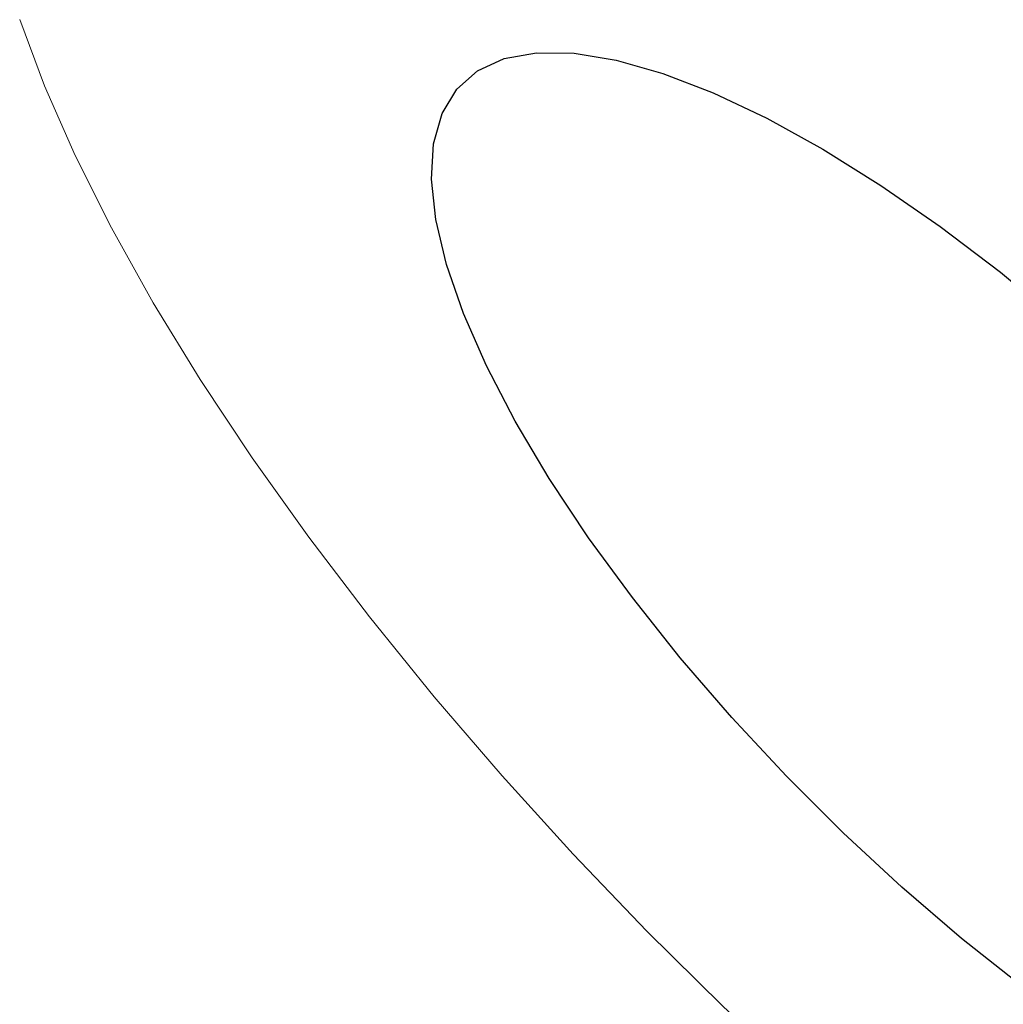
# Model space of a CAD drawing. Header units: millimetres. Extents: x 8 to 436, y 12 to 764.
# Tile 239 of 256: x 375.022 to 375.551, y 276.575 to 277.105. Entities that reach past the tile are written whole.
import ezdxf

# ---------------------------------------------------------------- set-up
doc = ezdxf.new("R2010")
doc.units = ezdxf.units.MM

msp = doc.modelspace()

# ---------------------------------------------------------------- linework, layer by layer
at = {"color": 252, "linetype": 'Continuous', "lineweight": 0, "flags": 128}
msp.add_lwpolyline([(375.02156, 277.10498), (375.0349, 277.06929), (375.0514, 277.03183), (375.07094, 276.99284), (375.09342, 276.95256), (375.1187, 276.91124), (375.14661, 276.86913), (375.17699, 276.82648), (375.20964, 276.78357), (375.24438, 276.74066), (375.28097, 276.69801), (375.31921, 276.65589), (375.35885, 276.61455), (375.39964, 276.57425), (375.44134, 276.53524), (375.48369, 276.49776), (375.52643, 276.46204), (375.56929, 276.42829)], dxfattribs=at)
at = {"color": 7, "linetype": 'Continuous', "lineweight": 30, "flags": 128}
for points in [[(375.2487, 277.05434), (375.25661, 277.06746), (375.26781, 277.07736), (375.28216, 277.08393), (375.29952, 277.0871), (375.31967, 277.08682), (375.34239, 277.0831), (375.36743, 277.07598), (375.39449, 277.06555), (375.42328, 277.05191), (375.45347, 277.03524), (375.48471, 277.0157), (375.51666, 276.99353), (375.54894, 276.96898), (375.5812, 276.94233)], [(375.56044, 276.5849), (375.52812, 276.61054), (375.49601, 276.63813), (375.46448, 276.66737), (375.43388, 276.69792), (375.40455, 276.72944), (375.37684, 276.76157), (375.35104, 276.79394), (375.32747, 276.82619), (375.30637, 276.85796), (375.288, 276.88888), (375.27256, 276.9186), (375.26022, 276.94678), (375.25113, 276.97312), (375.24539, 276.9973), (375.24306, 277.01906), (375.24417, 277.03814), (375.2487, 277.05434)]]:
    msp.add_lwpolyline(points, dxfattribs=at)
at = {"color": 7, "linetype": 'Continuous', "lineweight": 30}
msp.add_open_spline([(375.31925, 278.98731), (375.31917, 278.98728), (375.31897, 278.98717), (375.32204, 278.9885), (375.32894, 278.99058), (375.34033, 278.99297), (375.35486, 278.99485), (375.37339, 278.99601), (375.39545, 278.99606), (375.42129, 278.99472), (375.45083, 278.9917), (375.48395, 278.98678), (375.52048, 278.97977), (375.56024, 278.97049), (375.60305, 278.95885), (375.64863, 278.94476), (375.69666, 278.9282), (375.7471, 278.90914), (375.79986, 278.88756), (375.85518, 278.86327), (375.91275, 278.8363), (375.97223, 278.80674), (376.0333, 278.7747), (376.09559, 278.7403), (376.15876, 278.7037), (376.22268, 278.66495), (376.28744, 278.62403), (376.35314, 278.58085), (376.4197, 278.53541), (376.48678, 278.48793), (376.55402, 278.43863), (376.62107, 278.38775), (376.68759, 278.33554), (376.75341, 278.28211), (376.81862, 278.22743), (376.88331, 278.17143), (376.9474, 278.11415), (377.01064, 278.05582), (377.07275, 277.99668), (377.13347, 277.93699), (377.19255, 277.87698), (377.24978, 277.8169), (377.30522, 277.75669), (377.3588, 277.69648), (377.41046, 277.63632), (377.45994, 277.57653), (377.50716, 277.51725), (377.55202, 277.45861), (377.59444, 277.40078), (377.63433, 277.34391), (377.67157, 277.28822), (377.706, 277.23403), (377.73754, 277.18159), (377.76616, 277.13107), (377.7919, 277.08253), (377.81476, 277.03615), (377.83475, 276.9921), (377.85191, 276.95057), (377.86629, 276.91174), (377.87799, 276.87578), (377.88702, 276.84327), (377.89365, 276.81415), (377.8981, 276.78857), (377.90065, 276.76653), (377.90163, 276.74825), (377.9014, 276.73383), (377.90041, 276.72326), (377.89925, 276.71672), (377.89839, 276.71392), (377.89852, 276.71425), (377.89856, 276.71435)], degree=3, knots=[0, 0, 0, 0, 0.0074111, 0.0210418, 0.0354384, 0.0492701, 0.0629697, 0.0761424, 0.0894558, 0.1029597, 0.1166782, 0.1306159, 0.1447628, 0.1590991, 0.173598, 0.1882288, 0.2029858, 0.2176022, 0.2325062, 0.247646, 0.2629726, 0.2784352, 0.2939825, 0.3095643, 0.3251261, 0.3406247, 0.3561637, 0.371877, 0.3877206, 0.4036497, 0.4196189, 0.4355756, 0.4514685, 0.4672714, 0.4830545, 0.4989403, 0.5148961, 0.5308941, 0.5469055, 0.562892, 0.5788248, 0.594677, 0.6104309, 0.6262805, 0.6420731, 0.6578258, 0.6735382, 0.6892096, 0.7048395, 0.7204271, 0.7359719, 0.7514171, 0.7666699, 0.7818104, 0.7968369, 0.8117459, 0.8265338, 0.8411973, 0.855734, 0.8701442, 0.8844062, 0.8982222, 0.9120668, 0.9257799, 0.9393922, 0.9529588, 0.966549, 0.9802691, 0.9943065, 1, 1, 1, 1], dxfattribs=at)

doc.saveas('drawing.dxf')
